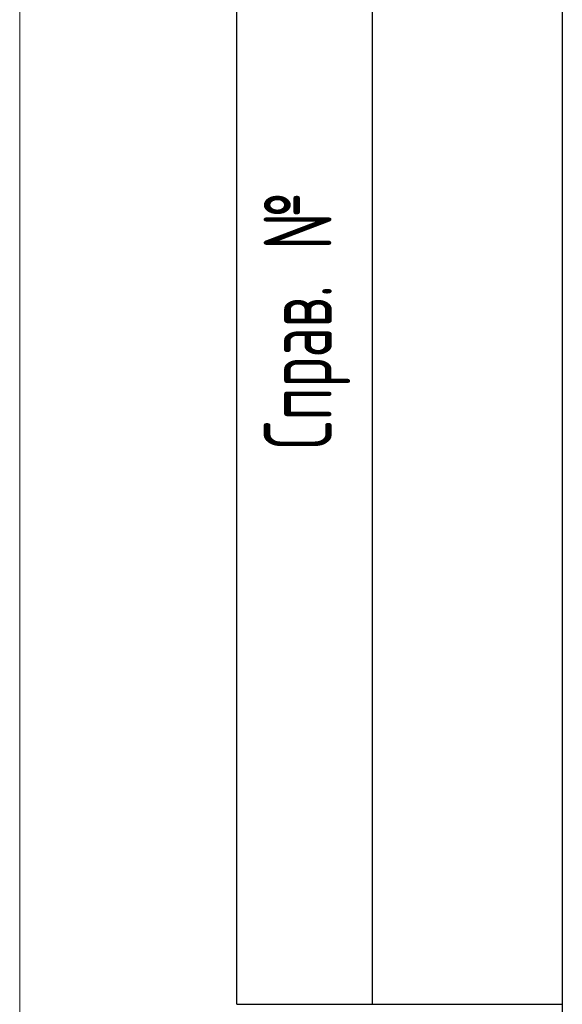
# Model space of a CAD drawing. Header units: millimetres. Extents: x 0 to 420, y 0 to 297.
# Tile 23 of 68: x 0 to 20, y 172 to 208. Entities that reach past the tile are written whole.
import ezdxf

# ---------------------------------------------------------------- set-up
doc = ezdxf.new("R2010")
doc.units = ezdxf.units.MM
doc.layers.add('ОСЕВЫЕ', color=7, linetype='Continuous')
doc.styles.add('SLDTEXTSTYLE2', font='TXT', dxfattribs={"width": 0.605, "bigfont": 'bigfont'})

msp = doc.modelspace()

# ---------------------------------------------------------------- linework, layer by layer
at = {"color": 7, "linetype": 'Continuous', "lineweight": 25}
for p, q in [((8, 172), (8, 292)), ((8, 172), (8, 292)), ((13, 172), (13, 292)), ((13, 172), (13, 292)), ((20, 292), (20, 5)), ((20, 292), (20, 5)), ((8, 172), (20, 172))]:
    msp.add_line(p, q, dxfattribs=at)
at = {"layer": 'ОСЕВЫЕ', "lineweight": 18}
msp.add_line((0, 297), (0, 0), dxfattribs=at)

# ---------------------------------------------------------------- texts
at = {"color": 7, "linetype": 'Continuous', "lineweight": 0, "insert": (9.00112, 192.4526), "char_height": 2.5, "attachment_point": 1, "rotation": 90, "style": 'SLDTEXTSTYLE2'}
msp.add_mtext('Справ. №', dxfattribs=at)

doc.saveas('drawing.dxf')
